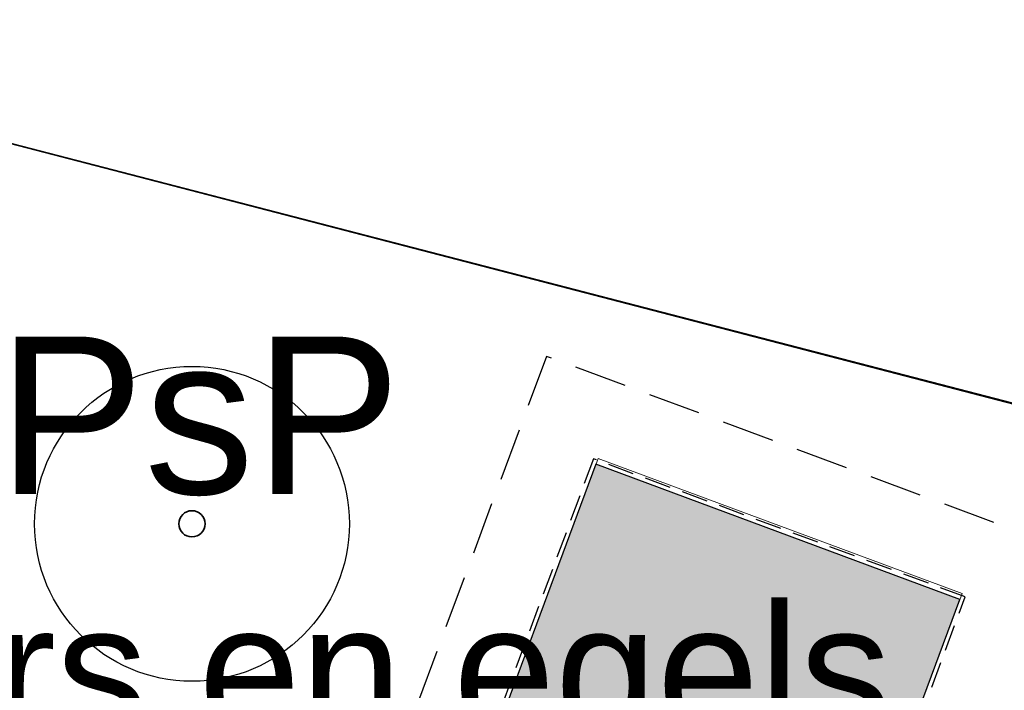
# Model space of a CAD drawing. Header units: metres. Extents: x 154038 to 155227, y 461678 to 462519.
# Tile 180 of 256: x 154572 to 154582, y 462309 to 462315. Entities that reach past the tile are written whole.
import ezdxf
from ezdxf import colors
from ezdxf.entities.mleader import LeaderData, LeaderLine
from ezdxf.enums import TextEntityAlignment as Align
from ezdxf.math import Vec2, Vec3

# ---------------------------------------------------------------- set-up
doc = ezdxf.new("R2010")
doc.units = ezdxf.units.M
doc.linetypes.add('DASHED', pattern=[0.75, 0.5, -0.25])
for name, color, linetype, lineweight in [('B-WE-GR-BEPLANTING_CULTUUR_HEESTERS-G', 82, 'Continuous', 18), ('N-GV-GR-HEESTER-G', 92, 'Continuous', 25), ('N-GV-GR-HEESTER-G2', 1, 'Continuous', 35), ('N-GV-GR-HEESTER-S', 170, 'Continuous', 35), ('N-GV-GR-HEESTER-T', 3, 'Continuous', 25), ('N-PV-KG-WERKGRENS-G', 1, 'Continuous', 35), ('N-WE-KG-WERKGRENS-G', 1, 'Continuous', 35)]:
    doc.layers.add(name, color=color, linetype=linetype, lineweight=lineweight)
for name, color, linetype in [('N-OI-KL-ET_MS_STEDIN NETBEHEER BV-G', 1, 'Continuous'), ('N-OI-KL-ET_MS_STEDIN NETBEHEER BV-V', 253, 'Continuous'), ('X-XX-AL-HULP-T', 7, 'Continuous')]:
    doc.layers.add(name, color=color, linetype=linetype)
doc.layers.add('N-OI-KL-ET_MS_STEDIN NETBEHEER BV-H', color=21, linetype='DASHED', plot=False)
doc.layers.add('N-WE-VH-VERHARDING_STRAATBAKSTEEN_Rijbaan-KV_DF-V', color=7, linetype='Continuous', lineweight=18, true_color=0xb33d26)
doc.styles.add('maatvoering', font='arial.ttf')
doc.styles.get("Standard").update_dxf_attribs({"font": 'arial.ttf'})

# ---------------------------------------------------------------- blocks, each defined once
blk = doc.blocks.new('_Dot')
at = {"color": 0, "linetype": 'ByBlock', "lineweight": -2}
blk.add_line((-0.5, 0), (-1, 0), dxfattribs=at)
at = {"color": 0, "linetype": 'ByBlock', "const_width": 0.5}
blk.add_lwpolyline([(-0.25, 0, 1), (0.25, 0, 1)], format="xyb", close=True, dxfattribs=at)
blk = doc.blocks.new('*U275')
at = {"layer": 'N-OI-KL-ET_MS_STEDIN NETBEHEER BV-V'}
h = blk.add_hatch(color=256, dxfattribs=at)
h.dxf.hatch_style = 1
h.paths.add_polyline_path([(3.384189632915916, 3.799652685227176), (-0.0844368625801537, 5.08753087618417), (-1.288777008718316, 1.843896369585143), (2.179849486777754, 0.5560181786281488)])
at = {"layer": 'N-OI-KL-ET_MS_STEDIN NETBEHEER BV-G'}
blk.add_lwpolyline([(3.384189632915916, 3.799652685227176), (-0.0844368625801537, 5.08753087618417), (-1.288777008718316, 1.843896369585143), (2.179849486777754, 0.5560181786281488)], close=True, dxfattribs=at)
at = {"layer": 'N-OI-KL-ET_MS_STEDIN NETBEHEER BV-H'}
for points in [[(4.412623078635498, 4.271165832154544), (-0.5559500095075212, 6.115964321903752), (-2.48428654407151, 0.9223992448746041), (2.484286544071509, -0.922399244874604)], [(1.992356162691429, 0.6256332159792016), (-1.10128368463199, 1.77428133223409), (-2.486622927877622, -1.956835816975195), (0.6070169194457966, -3.105483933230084)], [(1.54681992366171, -0.5743240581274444), (-1.54681992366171, 0.5743240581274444), (-1.825280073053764, -0.1756492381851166), (1.268359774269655, -1.324297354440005)]]:
    blk.add_lwpolyline(points, close=True, dxfattribs=at)
at = {"layer": 'N-OI-KL-ET_MS_STEDIN NETBEHEER BV-H', "ltscale": 0.5}
blk.add_lwpolyline([(3.435611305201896, 3.823228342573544), (-0.1080125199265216, 5.138952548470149), (-1.340198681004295, 1.820320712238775), (2.203425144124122, 0.5045965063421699)], close=True, dxfattribs=at)
blk = doc.blocks.new('*U364')
at = {"layer": 'N-GV-GR-HEESTER-G'}
blk.add_circle((-2.455635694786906e-11, 1.70530256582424e-11), 1.5, dxfattribs=at)
at = {"layer": 'N-GV-GR-HEESTER-G2'}
blk.add_circle((0, 0), 0.125, dxfattribs=at)

msp = doc.modelspace()

# ---------------------------------------------------------------- hatches: boundary and pattern name
at = {"layer": 'N-WE-VH-VERHARDING_STRAATBAKSTEEN_Rijbaan-KV_DF-V'}
h = msp.add_hatch(color=256, dxfattribs=at)
h.dxf.hatch_style = 1
edge = h.paths.add_edge_path()
edge.add_line((154346.3655189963, 462123.4474894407), (154339.6690574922, 462103.1804047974))
edge.add_line((154339.6690574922, 462103.1804047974), (154331.5193567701, 462083.4356807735))
edge.add_line((154331.5193567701, 462083.4356807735), (154321.8864262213, 462064.3270959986))
edge.add_line((154321.8864262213, 462064.3270959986), (154319.064452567, 462059.5558212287))
edge.add_line((154319.064452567, 462059.5558212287), (154316.2103360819, 462061.243890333))
edge.add_arc((154313.6649621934, 462056.9402788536), 4.999999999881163, 59.39777921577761, 149.4251789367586)
edge.add_line((154309.3601339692, 462059.4835943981), (154295.4018813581, 462035.8577883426))
edge.add_arc((154299.7067095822, 462033.3144727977), 4.999999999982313, 149.425178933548, 239.2784399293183)
edge.add_line((154297.1523773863, 462029.0161723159), (154310.3450331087, 462021.1762305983))
edge.add_arc((154317.2452423, 462033.549449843), 14.16719595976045, 240.8527758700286, 248.9522969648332)
edge.add_line((154312.1571632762, 462020.327464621), (154334.4042784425, 462011.1510402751))
edge.add_arc((154336.3108423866, 462015.7732706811), 4.999999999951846, 247.5849764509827, 256.0899883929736)
edge.add_line((154335.1088540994, 462010.9198982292), (154350.5998025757, 462007.0834033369))
edge.add_arc((154349.3978142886, 462002.2300308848), 5.000000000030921, 59.37977109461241, 76.0899883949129, ccw=False)
edge.add_line((154351.944540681, 462006.5328421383), (154352.6260687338, 462006.1294627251))
edge.add_arc((154355.1727951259, 462010.4322739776), 4.999999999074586, 239.3797710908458, 256.0899883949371)
edge.add_line((154353.9708068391, 462005.5789015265), (154356.9781779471, 462004.8340984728))
edge.add_line((154356.9781779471, 462004.8340984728), (154367.5271780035, 462002.1693614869))
edge.add_line((154367.5271780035, 462002.1693614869), (154370.594703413, 462001.3944872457))
edge.add_arc((154371.8192663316, 462006.2422130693), 5.000000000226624, 255.8233322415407, 334.7988763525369)
edge.add_line((154376.3433598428, 462004.1132278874), (154378.3551998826, 462008.3883879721))
edge.add_arc((154373.8311063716, 462010.5173731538), 5.000000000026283, 334.7988763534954, 345.8749618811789)
edge.add_line((154378.6799336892, 462009.2971790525), (154401.6515090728, 462100.5820018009))
edge.add_line((154401.6515090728, 462100.5820018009), (154406.9852191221, 462099.2397882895))
edge.add_line((154406.9852191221, 462099.2397882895), (154397.3315953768, 462060.8780600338))
edge.add_line((154397.3315953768, 462060.8780600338), (154396.6527595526, 462061.0488872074))
edge.add_line((154396.6527595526, 462061.0488872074), (154394.6715745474, 462053.1760217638))
edge.add_line((154394.6715745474, 462053.1760217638), (154395.3511736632, 462053.0050023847))
edge.add_line((154395.3511736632, 462053.0050023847), (154390.2256132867, 462032.6401919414))
edge.add_line((154390.2256132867, 462032.6401919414), (154389.5467596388, 462032.8109482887))
edge.add_line((154389.5467596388, 462032.8109482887), (154388.7372010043, 462029.5939109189))
edge.add_line((154388.7372010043, 462029.5939109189), (154389.4156288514, 462029.4214625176))
edge.add_line((154389.4156288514, 462029.4214625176), (154383.7651946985, 462006.9676746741))
edge.add_line((154383.7651946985, 462006.9676746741), (154376.807218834, 461992.1819759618))
edge.add_arc((154381.331312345, 461990.0529907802), 4.999999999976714, 154.7988763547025, 166.0156035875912)
edge.add_line((154376.4795044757, 461991.2612789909), (154371.1051861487, 461969.68365288))
edge.add_line((154371.1051861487, 461969.68365288), (154363.8723419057, 461953.1420104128))
edge.add_arc((154368.4536651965, 461951.1389210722), 5.000088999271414, 156.3836358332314, 248.3411709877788)
edge.add_line((154366.60823727, 461946.491848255), (154366.6592998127, 461946.4715747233))
edge.add_line((154366.6592998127, 461946.4715747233), (154352.2416857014, 461952.1958481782))
edge.add_arc((154354.0386536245, 461956.8622859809), 5.000473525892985, 248.939130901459, 336.380420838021)
edge.add_line((154358.6202168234, 461954.8587855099), (154365.8806715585, 461971.4635736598))
edge.add_line((154365.8806715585, 461971.4635736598), (154371.1315098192, 461992.5091953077))
edge.add_arc((154366.27970195, 461993.7174835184), 4.999999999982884, 346.0156035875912, 435.8233322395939)
edge.add_line((154367.5042648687, 461998.5652093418), (154356.1296396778, 462001.438503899))
edge.add_line((154356.1296396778, 462001.438503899), (154353.1565705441, 462002.1748154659))
edge.add_arc((154351.9545822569, 461997.321443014), 4.99999999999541, 76.08998839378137, 92.77818827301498)
edge.add_line((154351.7122345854, 462002.315566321), (154350.8803402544, 462002.2858641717))
edge.add_arc((154350.6379925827, 462007.2799874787), 4.999999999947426, 256.0899883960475, 272.778188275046, ccw=False)
edge.add_line((154349.4360042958, 462002.4266150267), (154337.7325265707, 462005.3251033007))
edge.add_arc((154337.2517312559, 462003.38375432), 1.999999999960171, 76.08998839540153, 165.7499673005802)
edge.add_line((154335.3132697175, 462003.8760620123), (154335.1888994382, 462003.3863540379))
edge.add_line((154335.1888994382, 462003.3863540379), (154331.809089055, 462004.2350527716))
edge.add_line((154331.809089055, 462004.2350527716), (154332.0188515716, 462005.1214022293))
edge.add_arc((154330.0726110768, 462005.5819974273), 1.999999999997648, 346.6854067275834, 427.584976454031)
edge.add_line((154330.8352366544, 462007.4308895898), (154310.3759552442, 462015.8698735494))
edge.add_arc((154317.2452423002, 462033.5494498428), 18.96719595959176, 240.6390520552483, 248.76667882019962, ccw=False)
edge.add_line((154307.9454396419, 462017.0186243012), (154294.2962136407, 462025.129890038))
edge.add_arc((154292.7636143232, 462022.5509097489), 2.999999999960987, 59.27843992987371, 165.8531268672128)
edge.add_line((154289.8545971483, 462023.2841348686), (154287.8359008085, 462015.2751044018))
edge.add_line((154287.8359008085, 462015.2751044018), (154283.8632318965, 462016.2799413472))
edge.add_line((154283.8632318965, 462016.2799413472), (154284.9895646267, 462020.85211158))
edge.add_line((154284.9895646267, 462020.85211158), (154281.4008986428, 462022.9723146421))
edge.add_line((154281.4008986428, 462022.9723146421), (154304.5232118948, 462062.1092541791))
edge.add_arc((154313.1334630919, 462057.0210789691), 10.00129754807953, 72.70910643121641, 149.419295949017, ccw=False)
edge.add_arc((154316.7007223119, 462068.4799534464), 2.000000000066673, 252.7032232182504, 333.2466271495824)
edge.add_line((154318.4866272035, 462067.5796514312), (154327.4245828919, 462085.3096333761))
edge.add_line((154327.4245828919, 462085.3096333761), (154335.4473333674, 462104.7467881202))
edge.add_line((154335.4473333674, 462104.7467881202), (154342.0407687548, 462124.7020604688))
edge.add_line((154342.0407687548, 462124.7020604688), (154352.1387758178, 462165.04183881))
edge.add_line((154352.1387758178, 462165.04183881), (154355.7628846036, 462164.1322223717))
edge.add_line((154355.7628846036, 462164.1322223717), (154353.9603339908, 462153.7867322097))
edge.add_line((154353.9603339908, 462153.7867322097), (154346.3655189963, 462123.4474894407))
edge = h.paths.add_edge_path(flags=17)
edge.add_arc((154735.5031688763, 462271.5015979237), 4.999999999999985, 125.9385176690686, 138.150287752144, ccw=False)
edge.add_line((154732.5685849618, 462275.549834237), (154735.8470371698, 462277.9263983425))
edge.add_arc((154736.4339539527, 462277.1167510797), 1.000000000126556, 44.27258667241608, 125.93851766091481, ccw=False)
edge.add_line((154737.1499807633, 462277.8148238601), (154732.334294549, 462282.9696525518))
edge.add_arc((154731.6182677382, 462282.2715797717), 1.000000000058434, -54.06148233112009, 44.272586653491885, ccw=False)
edge.add_line((154732.2051845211, 462281.4619325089), (154729.9240080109, 462279.8082978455))
edge.add_arc((154735.7931758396, 462271.7118252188), 9.999999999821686, 125.9385176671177, 159.8812514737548)
edge.add_line((154726.4033583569, 462275.1514949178), (154712.1371545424, 462236.2067526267))
edge.add_arc((154709.3202092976, 462237.2386535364), 3.000000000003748, 249.8812514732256, 339.8812514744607, ccw=False)
edge.add_line((154708.2883083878, 462234.4217082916), (154663.7725424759, 462250.7286845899))
edge.add_line((154663.7725424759, 462250.7286845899), (154656.1079703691, 462250.0630933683))
edge.add_line((154656.1079703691, 462250.0630933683), (154584.3613417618, 462276.2290524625))
edge.add_arc((154586.0632988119, 462280.9304984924), 5.000025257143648, 159.6304989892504, 250.09938210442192, ccw=False)
edge.add_line((154581.3759381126, 462282.6708726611), (154586.6440892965, 462297.0625800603))
edge.add_line((154586.6440892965, 462297.0625800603), (154545.8382322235, 462312.2135262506))
edge.add_line((154545.8382322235, 462312.2135262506), (154543.9238186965, 462307.0574598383))
edge.add_line((154543.9238186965, 462307.0574598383), (154578.6714521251, 462294.1558922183))
edge.add_arc((154577.6272265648, 462291.3434923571), 3.000000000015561, -20.21334639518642, 69.63036995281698, ccw=False)
edge.add_line((154580.442464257, 462290.3069419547), (154576.1003610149, 462278.5139286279))
edge.add_arc((154571.4082981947, 462280.2415126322), 5.000000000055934, 301.49318088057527, 339.7866536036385, ccw=False)
edge.add_arc((154579.2442544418, 462267.4509774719), 9.999999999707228, 121.4931808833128, 159.6303699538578)
edge.add_line((154569.869588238, 462270.9317293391), (154560.0751634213, 462244.5540653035))
edge.add_arc((154557.2717091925, 462245.6220748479), 2.999999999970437, 249.9106884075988, 339.14506041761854, ccw=False)
edge.add_line((154556.2412556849, 462242.8045998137), (154537.0470548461, 462249.8246199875))
edge.add_arc((154536.360085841, 462247.9463032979), 2.000000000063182, 69.9106884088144, 159.7067651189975)
edge.add_line((154534.484226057, 462248.6399531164), (154518.7866293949, 462206.1884314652))
edge.add_line((154518.7866293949, 462206.1884314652), (154517.1266457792, 462201.6684760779))
edge.add_line((154517.1266457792, 462201.6684760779), (154504.0308506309, 462166.2479160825))
edge.add_line((154504.0308506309, 462166.2479160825), (154508.5329932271, 462164.5833704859))
edge.add_line((154508.5329932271, 462164.5833704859), (154521.6305956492, 462200.0088186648))
edge.add_line((154521.6305956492, 462200.0088186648), (154523.2905399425, 462204.5286669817))
edge.add_line((154523.2905399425, 462204.5286669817), (154536.2906664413, 462239.6853322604))
edge.add_arc((154540.9803159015, 462237.9512077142), 5.000000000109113, 69.91068840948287, 159.706765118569, ccw=False)
edge.add_line((154542.6977384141, 462242.6469994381), (154554.4056087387, 462238.3650037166))
edge.add_arc((154557.1538001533, 462245.8775869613), 7.999466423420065, 249.90688527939, 339.6332798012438)
edge.add_line((154564.6531743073, 462243.093552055), (154574.4386699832, 462269.447448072))
edge.add_arc((154579.1259759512, 462267.7069990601), 5.000000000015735, 69.96311292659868, 159.6294766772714, ccw=False)
edge.add_line((154580.8391011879, 462272.4043602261), (154655.4630948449, 462245.1890275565))
edge.add_line((154655.4630948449, 462245.1890275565), (154663.1240823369, 462245.8543074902))
edge.add_line((154663.1240823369, 462245.8543074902), (154713.9613245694, 462227.2316535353))
edge.add_line((154713.9613245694, 462227.2316535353), (154727.5885351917, 462264.4320337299))
edge.add_arc((154730.4054804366, 462263.4001328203), 2.999999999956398, 69.882642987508, 159.8812514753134, ccw=False)
edge.add_line((154731.4373129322, 462266.2171031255), (154749.540967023, 462259.5858871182))
edge.add_line((154749.540967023, 462259.5858871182), (154751.0397480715, 462263.6249638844))
edge.add_line((154751.0397480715, 462263.6249638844), (154734.4045412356, 462269.7183000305))
edge.add_arc((154736.1283149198, 462274.4117704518), 5.000006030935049, 197.6182283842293, 249.83320066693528, ccw=False)
edge.add_arc((154733.2690260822, 462273.5037486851), 2.000000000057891, 138.1345799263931, 197.6182116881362, ccw=False)
edge.add_line((154731.7795971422, 462274.8385151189), (154731.7786818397, 462274.8374930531))
edge = h.paths.add_edge_path(flags=0)
edge.add_arc((154536.360085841, 462247.9463032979), 2.000000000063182, 69.9106884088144, 159.7067651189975, ccw=False)
edge.add_arc((154536.360085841, 462247.9463032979), 2.000000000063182, 69.9106884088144, 159.7067651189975)
edge = h.paths.add_edge_path(flags=0)
edge.add_arc((154735.7931758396, 462271.7118252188), 9.999999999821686, 125.93851766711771, 159.8812514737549, ccw=False)
edge.add_arc((154735.7931758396, 462271.7118252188), 9.999999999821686, 125.9385176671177, 159.8812514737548)
edge = h.paths.add_edge_path(flags=17)
edge.add_arc((154735.5031688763, 462271.5015979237), 4.999999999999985, 125.9385176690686, 138.150287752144)
edge.add_line((154731.7795971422, 462274.8385151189), (154731.7786818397, 462274.8374930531))
edge.add_arc((154733.2690260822, 462273.5037486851), 2.000000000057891, 138.134579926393, 197.6182116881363)
edge.add_arc((154736.1283149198, 462274.4117704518), 5.000006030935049, 197.6182283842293, 249.8332006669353)
edge.add_line((154751.0397480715, 462263.6249638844), (154734.4045412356, 462269.7183000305))
edge.add_line((154749.540967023, 462259.5858871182), (154751.0397480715, 462263.6249638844))
edge.add_line((154731.4373129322, 462266.2171031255), (154749.540967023, 462259.5858871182))
edge.add_arc((154730.4054804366, 462263.4001328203), 2.999999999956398, 69.88264298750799, 159.8812514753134)
edge.add_line((154713.9613245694, 462227.2316535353), (154727.5885351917, 462264.4320337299))
edge.add_line((154663.1240823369, 462245.8543074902), (154713.9613245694, 462227.2316535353))
edge.add_line((154655.4630948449, 462245.1890275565), (154663.1240823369, 462245.8543074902))
edge.add_line((154580.8391011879, 462272.4043602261), (154655.4630948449, 462245.1890275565))
edge.add_arc((154579.1259759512, 462267.7069990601), 5.000000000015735, 69.96311292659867, 159.6294766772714)
edge.add_line((154564.6531743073, 462243.093552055), (154574.4386699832, 462269.447448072))
edge.add_arc((154557.1538001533, 462245.8775869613), 7.999466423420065, 249.90688527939, 339.6332798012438)
edge.add_line((154542.6977384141, 462242.6469994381), (154554.4056087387, 462238.3650037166))
edge.add_arc((154540.9803159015, 462237.9512077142), 5.000000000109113, 69.9106884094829, 159.706765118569)
edge.add_line((154523.2905399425, 462204.5286669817), (154536.2906664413, 462239.6853322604))
edge.add_line((154521.6305956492, 462200.0088186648), (154523.2905399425, 462204.5286669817))
edge.add_line((154508.5329932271, 462164.5833704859), (154521.6305956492, 462200.0088186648))
edge.add_line((154504.0308506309, 462166.2479160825), (154508.5329932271, 462164.5833704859))
edge.add_line((154517.1266457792, 462201.6684760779), (154504.0308506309, 462166.2479160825))
edge.add_line((154518.7866293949, 462206.1884314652), (154517.1266457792, 462201.6684760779))
edge.add_line((154534.484226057, 462248.6399531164), (154518.7866293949, 462206.1884314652))
edge.add_arc((154536.360085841, 462247.9463032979), 2.000000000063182, 69.9106884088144, 159.7067651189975)
edge.add_line((154556.2412556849, 462242.8045998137), (154537.0470548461, 462249.8246199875))
edge.add_arc((154557.2717091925, 462245.6220748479), 2.999999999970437, 249.9106884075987, 339.1450604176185)
edge.add_line((154569.869588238, 462270.9317293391), (154560.0751634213, 462244.5540653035))
edge.add_arc((154579.2442544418, 462267.4509774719), 9.999999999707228, 121.4931808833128, 159.6303699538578)
edge.add_arc((154571.4082981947, 462280.2415126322), 5.000000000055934, 301.4931808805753, 339.7866536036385)
edge.add_line((154580.442464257, 462290.3069419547), (154576.1003610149, 462278.5139286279))
edge.add_arc((154577.6272265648, 462291.3434923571), 3.000000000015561, 339.7866536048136, 429.6303699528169)
edge.add_line((154543.9238186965, 462307.0574598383), (154578.6714521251, 462294.1558922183))
edge.add_line((154545.8382322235, 462312.2135262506), (154543.9238186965, 462307.0574598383))
edge.add_line((154586.6440892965, 462297.0625800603), (154545.8382322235, 462312.2135262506))
edge.add_line((154581.3759381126, 462282.6708726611), (154586.6440892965, 462297.0625800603))
edge.add_arc((154586.0632988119, 462280.9304984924), 5.000025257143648, 159.6304989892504, 250.0993821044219)
edge.add_line((154656.1079703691, 462250.0630933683), (154584.3613417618, 462276.2290524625))
edge.add_line((154663.7725424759, 462250.7286845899), (154656.1079703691, 462250.0630933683))
edge.add_line((154708.2883083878, 462234.4217082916), (154663.7725424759, 462250.7286845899))
edge.add_arc((154709.3202092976, 462237.2386535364), 3.000000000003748, 249.8812514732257, 339.8812514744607)
edge.add_line((154726.4033583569, 462275.1514949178), (154712.1371545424, 462236.2067526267))
edge.add_arc((154735.7931758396, 462271.7118252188), 9.999999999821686, 125.9385176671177, 159.8812514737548)
edge.add_line((154732.2051845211, 462281.4619325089), (154729.9240080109, 462279.8082978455))
edge.add_arc((154731.6182677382, 462282.2715797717), 1.000000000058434, 305.9385176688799, 404.2725866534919)
edge.add_line((154732.334294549, 462282.9696525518), (154737.1499807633, 462277.8148238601))
edge.add_arc((154736.4339539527, 462277.1167510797), 1.000000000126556, 44.27258667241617, 125.9385176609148)
edge.add_line((154735.8470371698, 462277.9263983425), (154732.5685849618, 462275.549834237))
edge = h.paths.add_edge_path(flags=0)
edge.add_arc((154736.1283149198, 462274.4117704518), 5.000006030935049, 197.6182283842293, 249.8332006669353)
edge.add_arc((154736.1283149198, 462274.4117704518), 5.000006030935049, 197.6182283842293, 249.8332006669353)
edge = h.paths.add_edge_path(flags=0)
edge.add_arc((154733.2690260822, 462273.5037486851), 2.000000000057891, 138.134579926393, 197.6182116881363)
edge.add_arc((154733.2690260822, 462273.5037486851), 2.000000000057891, 138.134579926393, 197.6182116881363)
edge = h.paths.add_edge_path(flags=0)
edge.add_line((154731.7795971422, 462274.8385151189), (154731.7786818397, 462274.8374930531))
edge.add_line((154731.7795971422, 462274.8385151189), (154731.7786818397, 462274.8374930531))
edge = h.paths.add_edge_path(flags=0)
edge.add_arc((154735.5031688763, 462271.5015979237), 4.999999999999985, 125.9385176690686, 138.150287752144)
edge.add_arc((154735.5031688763, 462271.5015979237), 4.999999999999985, 125.9385176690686, 138.150287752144)
edge = h.paths.add_edge_path(flags=0)
edge.add_line((154732.2051845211, 462281.4619325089), (154729.9240080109, 462279.8082978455))
edge.add_line((154732.2051845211, 462281.4619325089), (154729.9240080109, 462279.8082978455))
edge = h.paths.add_edge_path(flags=0)
edge.add_arc((154731.6182677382, 462282.2715797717), 1.000000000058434, 305.9385176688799, 404.2725866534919)
edge.add_arc((154731.6182677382, 462282.2715797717), 1.000000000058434, 305.9385176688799, 404.2725866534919)
edge = h.paths.add_edge_path(flags=0)
edge.add_line((154737.1499807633, 462277.8148238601), (154732.334294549, 462282.9696525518))
edge.add_line((154737.1499807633, 462277.8148238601), (154732.334294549, 462282.9696525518))
edge = h.paths.add_edge_path(flags=0)
edge.add_arc((154736.4339539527, 462277.1167510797), 1.000000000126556, 44.27258667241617, 125.9385176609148)
edge.add_arc((154736.4339539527, 462277.1167510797), 1.000000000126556, 44.27258667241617, 125.9385176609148)
edge = h.paths.add_edge_path(flags=0)
edge.add_line((154732.5685849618, 462275.549834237), (154735.8470371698, 462277.9263983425))
edge.add_line((154732.5685849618, 462275.549834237), (154735.8470371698, 462277.9263983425))
edge = h.paths.add_edge_path(flags=0)
edge.add_line((154556.2412556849, 462242.8045998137), (154537.0470548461, 462249.8246199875))
edge.add_line((154556.2412556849, 462242.8045998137), (154537.0470548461, 462249.8246199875))
edge = h.paths.add_edge_path(flags=0)
edge.add_arc((154557.2717091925, 462245.6220748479), 2.999999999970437, 249.9106884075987, 339.1450604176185)
edge.add_arc((154557.2717091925, 462245.6220748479), 2.999999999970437, 249.9106884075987, 339.1450604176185)
edge = h.paths.add_edge_path(flags=0)
edge.add_line((154569.869588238, 462270.9317293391), (154560.0751634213, 462244.5540653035))
edge.add_line((154569.869588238, 462270.9317293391), (154560.0751634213, 462244.5540653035))
edge = h.paths.add_edge_path(flags=0)
edge.add_arc((154579.2442544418, 462267.4509774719), 9.999999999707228, 121.4931808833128, 159.6303699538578)
edge.add_arc((154579.2442544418, 462267.4509774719), 9.999999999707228, 121.4931808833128, 159.6303699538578)
edge = h.paths.add_edge_path(flags=0)
edge.add_arc((154571.4082981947, 462280.2415126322), 5.000000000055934, 301.4931808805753, 339.7866536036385)
edge.add_arc((154571.4082981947, 462280.2415126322), 5.000000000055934, 301.4931808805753, 339.7866536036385)
edge = h.paths.add_edge_path(flags=0)
edge.add_line((154580.442464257, 462290.3069419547), (154576.1003610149, 462278.5139286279))
edge.add_line((154580.442464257, 462290.3069419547), (154576.1003610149, 462278.5139286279))
edge = h.paths.add_edge_path(flags=0)
edge.add_arc((154577.6272265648, 462291.3434923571), 3.000000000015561, 339.7866536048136, 429.6303699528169)
edge.add_arc((154577.6272265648, 462291.3434923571), 3.000000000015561, 339.7866536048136, 429.6303699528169)
edge = h.paths.add_edge_path(flags=0)
edge.add_line((154543.9238186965, 462307.0574598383), (154578.6714521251, 462294.1558922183))
edge.add_line((154543.9238186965, 462307.0574598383), (154578.6714521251, 462294.1558922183))
edge = h.paths.add_edge_path(flags=0)
edge.add_line((154545.8382322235, 462312.2135262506), (154543.9238186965, 462307.0574598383))
edge.add_line((154545.8382322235, 462312.2135262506), (154543.9238186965, 462307.0574598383))
edge = h.paths.add_edge_path(flags=0)
edge.add_line((154586.6440892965, 462297.0625800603), (154545.8382322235, 462312.2135262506))
edge.add_line((154586.6440892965, 462297.0625800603), (154545.8382322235, 462312.2135262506))
edge = h.paths.add_edge_path(flags=0)
edge.add_line((154581.3759381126, 462282.6708726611), (154586.6440892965, 462297.0625800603))
edge.add_line((154581.3759381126, 462282.6708726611), (154586.6440892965, 462297.0625800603))
edge = h.paths.add_edge_path(flags=0)
edge.add_arc((154586.0632988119, 462280.9304984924), 5.000025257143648, 159.6304989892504, 250.0993821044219)
edge.add_arc((154586.0632988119, 462280.9304984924), 5.000025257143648, 159.6304989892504, 250.0993821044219)
edge = h.paths.add_edge_path(flags=0)
edge.add_line((154656.1079703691, 462250.0630933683), (154584.3613417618, 462276.2290524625))
edge.add_line((154656.1079703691, 462250.0630933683), (154584.3613417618, 462276.2290524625))
edge = h.paths.add_edge_path(flags=0)
edge.add_line((154663.7725424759, 462250.7286845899), (154656.1079703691, 462250.0630933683))
edge.add_line((154663.7725424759, 462250.7286845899), (154656.1079703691, 462250.0630933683))
edge = h.paths.add_edge_path(flags=0)
edge.add_line((154708.2883083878, 462234.4217082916), (154663.7725424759, 462250.7286845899))
edge.add_line((154708.2883083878, 462234.4217082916), (154663.7725424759, 462250.7286845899))
edge = h.paths.add_edge_path(flags=0)
edge.add_arc((154709.3202092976, 462237.2386535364), 3.000000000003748, 249.8812514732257, 339.8812514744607)
edge.add_arc((154709.3202092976, 462237.2386535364), 3.000000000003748, 249.8812514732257, 339.8812514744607)
edge = h.paths.add_edge_path(flags=0)
edge.add_line((154726.4033583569, 462275.1514949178), (154712.1371545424, 462236.2067526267))
edge.add_line((154726.4033583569, 462275.1514949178), (154712.1371545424, 462236.2067526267))
edge = h.paths.add_edge_path(flags=0)
edge.add_line((154751.0397480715, 462263.6249638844), (154734.4045412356, 462269.7183000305))
edge.add_line((154751.0397480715, 462263.6249638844), (154734.4045412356, 462269.7183000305))
edge = h.paths.add_edge_path(flags=0)
edge.add_line((154749.540967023, 462259.5858871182), (154751.0397480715, 462263.6249638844))
edge.add_line((154749.540967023, 462259.5858871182), (154751.0397480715, 462263.6249638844))
edge = h.paths.add_edge_path(flags=0)
edge.add_line((154731.4373129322, 462266.2171031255), (154749.540967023, 462259.5858871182))
edge.add_line((154731.4373129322, 462266.2171031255), (154749.540967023, 462259.5858871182))
edge = h.paths.add_edge_path(flags=0)
edge.add_arc((154730.4054804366, 462263.4001328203), 2.999999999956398, 69.88264298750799, 159.8812514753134)
edge.add_arc((154730.4054804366, 462263.4001328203), 2.999999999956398, 69.88264298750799, 159.8812514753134)
edge = h.paths.add_edge_path(flags=0)
edge.add_line((154713.9613245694, 462227.2316535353), (154727.5885351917, 462264.4320337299))
edge.add_line((154713.9613245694, 462227.2316535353), (154727.5885351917, 462264.4320337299))
edge = h.paths.add_edge_path(flags=0)
edge.add_line((154663.1240823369, 462245.8543074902), (154713.9613245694, 462227.2316535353))
edge.add_line((154663.1240823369, 462245.8543074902), (154713.9613245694, 462227.2316535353))
edge = h.paths.add_edge_path(flags=0)
edge.add_line((154655.4630948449, 462245.1890275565), (154663.1240823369, 462245.8543074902))
edge.add_line((154655.4630948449, 462245.1890275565), (154663.1240823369, 462245.8543074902))
edge = h.paths.add_edge_path(flags=0)
edge.add_line((154580.8391011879, 462272.4043602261), (154655.4630948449, 462245.1890275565))
edge.add_line((154580.8391011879, 462272.4043602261), (154655.4630948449, 462245.1890275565))
edge = h.paths.add_edge_path(flags=0)
edge.add_arc((154579.1259759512, 462267.7069990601), 5.000000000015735, 69.96311292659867, 159.6294766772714)
edge.add_arc((154579.1259759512, 462267.7069990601), 5.000000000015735, 69.96311292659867, 159.6294766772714)
edge = h.paths.add_edge_path(flags=0)
edge.add_line((154564.6531743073, 462243.093552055), (154574.4386699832, 462269.447448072))
edge.add_line((154564.6531743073, 462243.093552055), (154574.4386699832, 462269.447448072))
edge = h.paths.add_edge_path(flags=0)
edge.add_arc((154557.1538001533, 462245.8775869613), 7.999466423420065, 249.90688527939, 339.6332798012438)
edge.add_arc((154557.1538001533, 462245.8775869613), 7.999466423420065, 249.90688527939, 339.6332798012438)
edge = h.paths.add_edge_path(flags=0)
edge.add_line((154542.6977384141, 462242.6469994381), (154554.4056087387, 462238.3650037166))
edge.add_line((154542.6977384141, 462242.6469994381), (154554.4056087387, 462238.3650037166))
edge = h.paths.add_edge_path(flags=0)
edge.add_arc((154540.9803159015, 462237.9512077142), 5.000000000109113, 69.9106884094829, 159.706765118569)
edge.add_arc((154540.9803159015, 462237.9512077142), 5.000000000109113, 69.9106884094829, 159.706765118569)
edge = h.paths.add_edge_path(flags=0)
edge.add_line((154523.2905399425, 462204.5286669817), (154536.2906664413, 462239.6853322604))
edge.add_line((154523.2905399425, 462204.5286669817), (154536.2906664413, 462239.6853322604))
edge = h.paths.add_edge_path(flags=0)
edge.add_line((154521.6305956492, 462200.0088186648), (154523.2905399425, 462204.5286669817))
edge.add_line((154521.6305956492, 462200.0088186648), (154523.2905399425, 462204.5286669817))
edge = h.paths.add_edge_path(flags=0)
edge.add_line((154508.5329932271, 462164.5833704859), (154521.6305956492, 462200.0088186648))
edge.add_line((154508.5329932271, 462164.5833704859), (154521.6305956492, 462200.0088186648))
edge = h.paths.add_edge_path(flags=0)
edge.add_line((154504.0308506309, 462166.2479160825), (154508.5329932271, 462164.5833704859))
edge.add_line((154504.0308506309, 462166.2479160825), (154508.5329932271, 462164.5833704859))
edge = h.paths.add_edge_path(flags=0)
edge.add_line((154517.1266457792, 462201.6684760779), (154504.0308506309, 462166.2479160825))
edge.add_line((154517.1266457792, 462201.6684760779), (154504.0308506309, 462166.2479160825))
edge = h.paths.add_edge_path(flags=0)
edge.add_line((154518.7866293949, 462206.1884314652), (154517.1266457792, 462201.6684760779))
edge.add_line((154518.7866293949, 462206.1884314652), (154517.1266457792, 462201.6684760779))
edge = h.paths.add_edge_path(flags=0)
edge.add_line((154534.484226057, 462248.6399531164), (154518.7866293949, 462206.1884314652))
edge.add_line((154534.484226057, 462248.6399531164), (154518.7866293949, 462206.1884314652))
edge = h.paths.add_edge_path(flags=17)
edge.add_line((154302.5191957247, 462047.9045891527), (154309.3601339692, 462059.4835943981))
edge.add_arc((154313.6649621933, 462056.9402788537), 4.999999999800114, 59.39777921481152, 149.4251789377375, ccw=False)
edge.add_line((154316.2103360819, 462061.243890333), (154319.064452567, 462059.5558212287))

# ---------------------------------------------------------------- linework, layer by layer
at = {"layer": 'B-WE-GR-BEPLANTING_CULTUUR_HEESTERS-G'}
msp.add_lwpolyline([(154548.4276660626, 462316.7456154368), (154576.0926650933, 462306.4741992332), (154577.7667690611, 462310.9830489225), (154581.2353955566, 462309.6951707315), (154580.86098401, 462308.6867727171), (154584.41, 462307.37), (154584.1659430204, 462306.6649465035), (154608.3798411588, 462297.9029760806), (154609.729, 462301.796), (154608.679, 462302.145), (154609.412881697, 462304.5296155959), (154605.319, 462305.497), (154600.595, 462306.613), (154599.769, 462306.808), (154577.648, 462312.556), (154568.469, 462314.941), (154550.703, 462319.344)], dxfattribs=at)
at = {"layer": 'N-PV-KG-WERKGRENS-G', "ltscale": 0.25}
msp.add_lwpolyline([(154555.004, 462318.291), (154560.486, 462316.927), (154565.933, 462315.572), (154568.469, 462314.941), (154570.538, 462314.405), (154576.423, 462312.88), (154581.287, 462311.62), (154586.162, 462310.357), (154587.64, 462309.974), (154590.944, 462309.112), (154595.734, 462307.861), (154599.769, 462306.808), (154600.595, 462306.613), (154605.319, 462305.497), (154610.465, 462304.281), (154615.244, 462303.152), (154619.867, 462302.06), (154624.793, 462300.896), (154629.746, 462299.726), (154636.039, 462298.239), (154640.994, 462297.068)], dxfattribs=at)
at = {"layer": 'N-WE-KG-WERKGRENS-G', "ltscale": 0.25}
msp.add_lwpolyline([(154555.004, 462318.291), (154560.486, 462316.927), (154565.933, 462315.572), (154568.469, 462314.941), (154570.538, 462314.405), (154576.423, 462312.88), (154581.287, 462311.62), (154586.162, 462310.357), (154587.64, 462309.974), (154590.944, 462309.112), (154595.734, 462307.861), (154599.769, 462306.808), (154600.595, 462306.613), (154605.319, 462305.497), (154610.465, 462304.281), (154615.244, 462303.152), (154619.867, 462302.06), (154624.793, 462300.896), (154629.746, 462299.726), (154636.039, 462298.239), (154640.994, 462297.068)], dxfattribs=at)

# ---------------------------------------------------------------- block references
at = {"layer": 'N-GV-GR-HEESTER-S'}
ref = msp.add_blockref('*U364', (154573.8962044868, 462310.3597612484), dxfattribs=at)
ref.add_attrib('SOORT', 'PsP', dxfattribs={"layer": 'N-GV-GR-HEESTER-T', "ltscale": 0.1, "height": 1.5}).set_placement((154573.9650716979, 462311.3940101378), align=Align.MIDDLE_CENTER)
at = {"layer": 'N-OI-KL-ET_MS_STEDIN NETBEHEER BV-G', "lineweight": 50}
msp.add_blockref('*U275', (154577.8303214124, 462305.8392700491), dxfattribs=at)

# ---------------------------------------------------------------- leaders
at = {"layer": 'X-XX-AL-HULP-T'}
ml = msp.add_multileader_mtext('Standard', dxfattribs=at)
ml.set_content('aanvullen bestaande heesters', color=256, style='maatvoering')
ml.set_leader_properties()
ml.set_arrow_properties(name='DOT')
ml.build(insert=Vec2(0, 0))
ml.multileader.update_dxf_attribs({"text_right_attachment_type": 6, "dogleg_length": 0.36, "arrow_head_size": 1, "scale": 5})
ctx = ml.context
ctx.base_point, ctx.scale, ctx.char_height, ctx.arrow_head_size, ctx.landing_gap_size, ctx.plane_origin = Vec3(154571.1739875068, 462333.3110346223), 5, 1.25, 1, 0.45, Vec3(154621.3128746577, 462334.8659652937)
ctx.right_attachment = 6
notes = []
notes.append((ctx, [(1, (1, 1, 0), (154568.493151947, 462333.3110346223), (1, 0), 2.68083555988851, [(2, [(154515.1515014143, 462319.1293330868), (154546.2853793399, 462313.238933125)], 0, [])])]))
ctx.mtext.insert, ctx.mtext.width, ctx.mtext.flow_direction = Vec3(154571.6239875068, 462333.9462665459), 21.66950886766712, 5
ml = msp.add_multileader_mtext('Standard', dxfattribs=at)
ml.set_content('trap 1\\Ph=0,82m\\P9 treden + helling voor fietsers en egels\\P\\pxt5;o=0,1025 a=0,39', color=256, style='maatvoering')
ml.set_leader_properties()
ml.set_arrow_properties(name='DOT')
ml.build(insert=Vec2(0, 0))
ml.multileader.update_dxf_attribs({"text_right_attachment_type": 6, "dogleg_length": 0.36, "arrow_head_size": 1, "scale": 5})
ctx = ml.context
ctx.base_point, ctx.scale, ctx.char_height, ctx.arrow_head_size, ctx.landing_gap_size, ctx.plane_origin = Vec3(154549.5842883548, 462313.0103219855), 5, 1.25, 1, 0.45, Vec3(154629.5241656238, 462293.922288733)
ctx.right_attachment = 6
notes.append((ctx, [(1, (1, 1, 0), (154547.7842883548, 462313.0103219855), (1, 0), 1.8, [(0, [(154541.1124125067, 462307.4294961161)], 0, [])])]))
ctx.mtext.insert, ctx.mtext.width, ctx.mtext.defined_height, ctx.mtext.flow_direction = Vec3(154550.0342883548, 462313.758957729), 31.09226681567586, 9.96467896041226, 5
for ctx, leaders in notes:
    for number, flags, end, landing, length, lines in leaders:
        leader = LeaderData()
        leader.index, (leader.has_last_leader_line, leader.has_dogleg_vector, leader.attachment_direction) = number, flags
        leader.last_leader_point, leader.dogleg_vector, leader.dogleg_length = Vec3(end), Vec3(landing), length
        for number, points, colour, breaks in lines:
            line = LeaderLine()
            line.index, line.vertices, line.color, line.breaks = number, Vec3.list(points), colors.encode_raw_color(colour), breaks
            leader.lines.append(line)
        ctx.leaders.append(leader)

doc.saveas('drawing.dxf')
